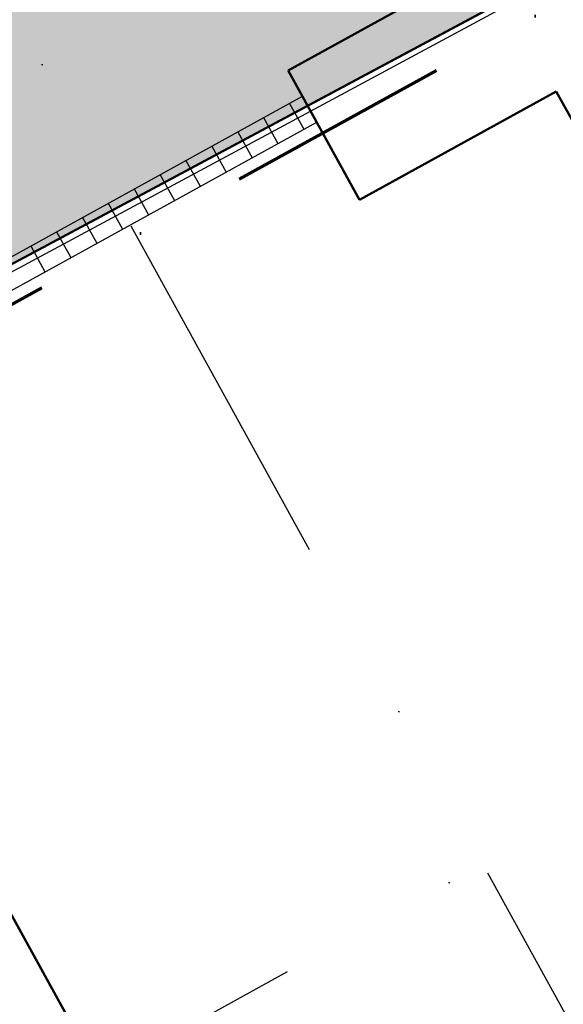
# Model space of a CAD drawing. Header units: millimetres. Extents: x 2886542 to 7567581, y -792623 to 134766.
# Tile 51 of 256: x 4100669 to 4102508, y -407685 to -404353. Entities that reach past the tile are written whole.
import ezdxf

# ---------------------------------------------------------------- set-up
doc = ezdxf.new("R2010")
doc.units = ezdxf.units.MM
doc.linetypes.add('DASHDOT', pattern=[1, 0.5, -0.25, 0, -0.25])
doc.linetypes.add('DASHDOTX2', pattern=[50.8, 25.4, -12.7, 0, -12.7])
for name, color, linetype in [('IN_C_OSA', 6, 'DASHDOT'), ('IN_TEXT', 7, 'Continuous'), ('IN_VYPLNE OTVORU', 151, 'Continuous'), ('KATASTR', 7, 'Continuous'), ('požárničina', 10, 'Continuous')]:
    doc.layers.add(name, color=color, linetype=linetype)
doc.layers.add('IN_C_TLUSTA', color=5, linetype='Continuous', lineweight=50)
doc.layers.add('IN_NS_TLUSTA', color=1, linetype='Continuous', lineweight=40)
doc.styles.add('ROMAND', font='romand.shx', dxfattribs={"width": 0.85})
doc.dimstyles.new('IP 1_100', dxfattribs={"dimscale": 100, "dimtxt": 2.5, "dimasz": 2, "dimexe": 1, "dimexo": 5, "dimgap": 1, "dimtad": 1, "dimdec": 0, "dimzin": 0, "dimdsep": 46, "dimtxsty": 'ROMAND', "dimblk": 'ARCHTICK', "dimcen": 0.09, "dimdle": 1, "dimclrd": 256, "dimclre": 256, "dimclrt": 7, "dimadec": 0, "dimazin": 0, "dimtfac": 1, "dimtdec": 0, "dimtix": 1, "dimtmove": 2, "dimatfit": 3, "dimldrblk": 'OBLIQUE', "dimfxl": 0, "dimtolj": 1, "dimtzin": 0, "dimarcsym": 0})

# ---------------------------------------------------------------- blocks, each defined once
blk = doc.blocks.new('_ArchTick')
at = {"color": 0, "linetype": 'ByBlock', "const_width": 0.15}
blk.add_lwpolyline([(-0.5, -0.5), (0.5, 0.5)], dxfattribs=at)
blk = doc.blocks.new('nástrojárna')
at = {"layer": 'IN_C_OSA', "color": 250, "ltscale": 2500}
for p, q in [((4177514.1, -620069.9), (4177514.1, -594801.1)), ((4135508.2, -611283.7), (4196081.4, -611283.7))]:
    blk.add_line(p, q, dxfattribs=at)
at = {"layer": 'IN_C_TLUSTA', "color": 250}
for p, q in [((4178234.1, -608613.7), (4178234.1, -609113.7)), ((4178234.1, -608613.7), (4180384.1, -608613.7)), ((4176034.1, -609113.7), (4176034.1, -613923.7)), ((4178234.1, -609113.7), (4178994.1, -609113.7)), ((4178994.1, -609113.7), (4178994.1, -612923.7))]:
    blk.add_line(p, q, dxfattribs=at)
at = {"layer": 'IN_VYPLNE OTVORU', "color": 250}
for p, q in [((4176784.1, -608713.7), (4178234.1, -608713.7)), ((4177184.1, -608713.7), (4177184.1, -608813.7)), ((4177284.1, -608713.7), (4177284.1, -608813.7)), ((4177384.1, -608713.7), (4177384.1, -608813.7)), ((4177484.1, -608713.7), (4177484.1, -608813.7)), ((4177584.1, -608713.7), (4177584.1, -608813.7)), ((4177684.1, -608713.7), (4177684.1, -608813.7)), ((4177784.1, -608713.7), (4177784.1, -608813.7)), ((4177884.1, -608713.7), (4177884.1, -608813.7)), ((4177984.1, -608713.7), (4177984.1, -608813.7)), ((4178084.1, -608713.7), (4178084.1, -608813.7)), ((4178184.1, -608713.7), (4178184.1, -608813.7)), ((4176784.1, -608813.7), (4178234.1, -608813.7))]:
    blk.add_line(p, q, dxfattribs=at)
at = {"layer": 'požárničina', "linetype": 'DASHDOTX2', "lineweight": 60, "ltscale": 30}
blk.add_line((4187818, -608856.1), (4162866.3, -608856.1), dxfattribs=at)

msp = doc.modelspace()

# ---------------------------------------------------------------- hatches: boundary and pattern name
at = {"layer": 'požárničina', "linetype": 'Continuous', "lineweight": 50}
msp.add_hatch(color=253, dxfattribs=at).paths.add_polyline_path([(4109887.3, -400228.7), (4108664.5, -397913.3), (4115859.9, -394061.3), (4111429.4, -386112.6), (4059012.7, -415000.5), (4066181.9, -428392.2), (4069056.2, -433761.2), (4079494.5, -428173.1), (4094261.6, -420267.5), (4089405, -411195.7)])

# ---------------------------------------------------------------- linework, layer by layer
at = {"layer": 'IN_NS_TLUSTA'}
msp.add_lwpolyline([(4059012.7, -415000.5), (4066181.9, -428392.2), (4069056.2, -433761.2), (4079494.5, -428173.1), (4094261.6, -420267.5), (4089405, -411195.7), (4109887.3, -400228.7), (4108664.5, -397913.3), (4115859.9, -394061.3), (4111429.4, -386112.6)], close=True, dxfattribs=at)
at = {"layer": 'KATASTR'}
msp.add_line((4092197.6, -409753.4), (4110044.1, -400144.3), dxfattribs=at)
at = {"layer": 'KATASTR', "color": 7, "lineweight": 50}
msp.add_line((4089405, -411195.7), (4109888, -400230.1), dxfattribs=at)

# ---------------------------------------------------------------- block references
at = {"layer": 'požárničina', "color": 1, "linetype": 'Continuous', "lineweight": 50, "rotation": 28.85998199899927}
msp.add_blockref('nástrojárna', (148512.4, -1888211), dxfattribs=at)

# ---------------------------------------------------------------- leaders
at = {"layer": 'IN_TEXT'}
msp.add_leader([(4089805.5, -404723.9), (4105052.5, -424824), (4119627.8, -424824)], dimstyle='IP 1_100', override={"dimasz": 35, "dimtad": 0}, dxfattribs=at)

doc.saveas('drawing.dxf')
